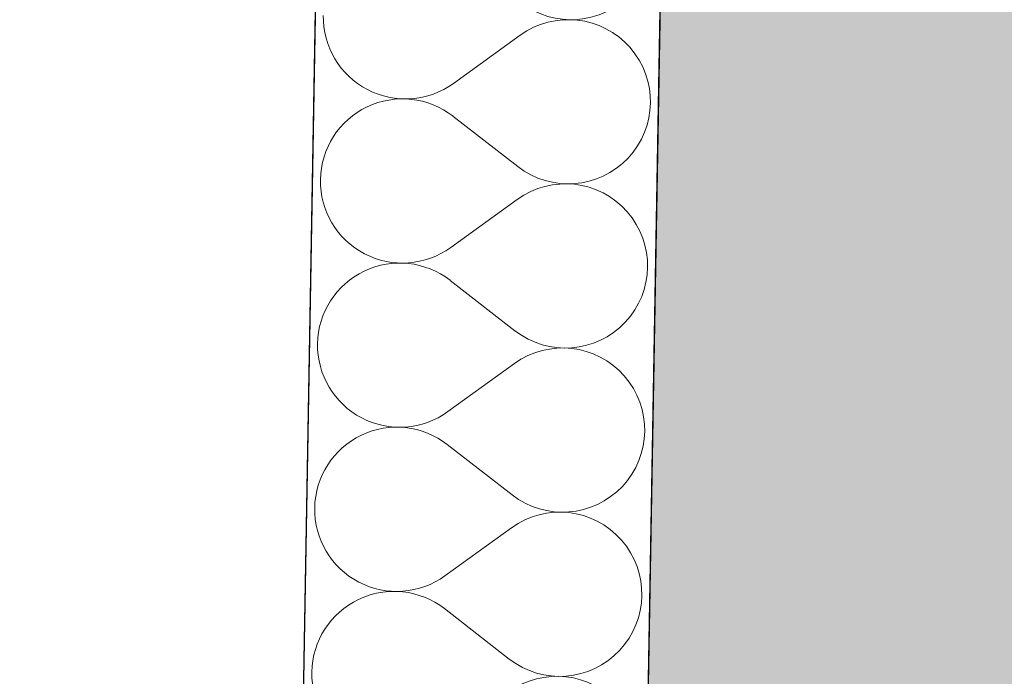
# Model space of a CAD drawing. Header units: millimetres. Extents: x -24674 to 2959, y -2716 to 20653.
# Tile 47 of 161: x -20642 to -20185, y 7900 to 8204. Entities that reach past the tile are written whole.
import ezdxf

# ---------------------------------------------------------------- set-up
doc = ezdxf.new("R2010")
doc.units = ezdxf.units.MM
doc.header["$MEASUREMENT"] = 0
doc.linetypes.add('Wipeout_Contour', pattern=[1000, 0, -1000])
for name, color, linetype in [('9._POHLED ZÁPADNÍ_1_Konstrukce - nosné', 7, 'Continuous'), ('9._POHLED ZÁPADNÍ_1_Nové_Konstrukce - nosné', 7, 'Continuous'), ('9._POHLED ZÁPADNÍ_1_Nové_Výplně – Řezové', 7, 'Continuous'), ('9._POHLED ZÁPADNÍ_1_Výplně – Řezové', 7, 'Continuous'), ('9._POHLED ZÁPADNÍ_1_VÝTAH VAR 1', 7, 'Continuous')]:
    doc.layers.add(name, color=color, linetype=linetype)

# ---------------------------------------------------------------- blocks, each defined once
blk = doc.blocks.new('*X4', base_point=(-27719.5, -6043.99))
at = {"layer": '9._POHLED ZÁPADNÍ_1_Nové_Výplně – Řezové', "color": 21, "linetype": 'Continuous', "lineweight": 20, "true_color": 0xffaaaa}
for p, q in [((-20501.17, 8206.24), (-20501.12, 8203.52)), ((-20501.12, 8203.52), (-20500.88, 8200.81)), ((-20500.88, 8200.81), (-20500.44, 8198.12)), ((-20402.82, 8201.07), (-20405.27, 8199.89)), ((-20400.29, 8202.07), (-20402.82, 8201.07)), ((-20397.69, 8202.88), (-20400.29, 8202.07)), ((-20395.04, 8203.51), (-20397.69, 8202.88)), ((-20392.36, 8203.95), (-20395.04, 8203.51)), ((-20389.65, 8204.2), (-20392.36, 8203.95)), ((-20386.93, 8204.25), (-20389.65, 8204.2)), ((-20384.21, 8204.1), (-20386.93, 8204.25)), ((-20381.51, 8203.77), (-20384.21, 8204.1)), ((-20378.85, 8203.24), (-20381.51, 8203.77)), ((-20376.22, 8202.52), (-20378.85, 8203.24)), ((-20373.65, 8201.62), (-20376.22, 8202.52)), ((-20371.16, 8200.54), (-20373.65, 8201.62)), ((-20368.75, 8199.28), (-20371.16, 8200.54)), ((-20500.44, 8198.12), (-20499.82, 8195.48)), ((-20409.89, 8197.03), (-20440.76, 8174.7)), ((-20407.63, 8198.54), (-20409.89, 8197.03)), ((-20405.27, 8199.89), (-20407.63, 8198.54)), ((-20366.43, 8197.85), (-20368.75, 8199.28)), ((-20364.22, 8196.26), (-20366.43, 8197.85)), ((-20362.13, 8194.52), (-20364.22, 8196.26)), ((-20499.82, 8195.48), (-20499, 8192.88)), ((-20499, 8192.88), (-20498.01, 8190.35)), ((-20360.18, 8192.63), (-20362.13, 8194.52)), ((-20358.36, 8190.61), (-20360.18, 8192.63)), ((-20498.01, 8190.35), (-20496.83, 8187.9)), ((-20496.83, 8187.9), (-20495.48, 8185.53)), ((-20356.69, 8188.46), (-20358.36, 8190.61)), ((-20355.17, 8186.2), (-20356.69, 8188.46)), ((-20495.48, 8185.53), (-20493.97, 8183.27)), ((-20493.97, 8183.27), (-20492.3, 8181.12)), ((-20353.83, 8183.84), (-20355.17, 8186.2)), ((-20352.65, 8181.38), (-20353.83, 8183.84)), ((-20492.3, 8181.12), (-20490.48, 8179.1)), ((-20490.48, 8179.1), (-20488.52, 8177.21)), ((-20351.65, 8178.85), (-20352.65, 8181.38)), ((-20350.84, 8176.26), (-20351.65, 8178.85)), ((-20488.52, 8177.21), (-20486.43, 8175.47)), ((-20486.43, 8175.47), (-20484.22, 8173.88)), ((-20484.22, 8173.88), (-20481.91, 8172.45)), ((-20445.38, 8171.84), (-20443.02, 8173.19)), ((-20443.02, 8173.19), (-20440.76, 8174.7)), ((-20350.21, 8173.61), (-20350.84, 8176.26)), ((-20349.77, 8170.92), (-20350.21, 8173.61)), ((-20481.91, 8172.45), (-20479.5, 8171.2)), ((-20479.5, 8171.2), (-20477, 8170.11)), ((-20477, 8170.11), (-20474.43, 8169.21)), ((-20474.43, 8169.21), (-20471.81, 8168.49)), ((-20471.81, 8168.49), (-20469.14, 8167.96)), ((-20455.61, 8168.22), (-20452.96, 8168.85)), ((-20452.96, 8168.85), (-20450.37, 8169.66)), ((-20450.37, 8169.66), (-20447.84, 8170.66)), ((-20447.84, 8170.66), (-20445.38, 8171.84)), ((-20349.53, 8168.21), (-20349.77, 8170.92)), ((-20479.62, 8164.33), (-20482.07, 8163.15)), ((-20477.08, 8165.32), (-20479.62, 8164.33)), ((-20474.49, 8166.13), (-20477.08, 8165.32)), ((-20471.84, 8166.76), (-20474.49, 8166.13)), ((-20469.15, 8167.2), (-20471.84, 8166.76)), ((-20466.44, 8167.44), (-20469.15, 8167.2)), ((-20469.14, 8167.96), (-20466.44, 8167.63)), ((-20466.44, 8167.63), (-20463.72, 8167.48)), ((-20463.72, 8167.48), (-20466.44, 8167.44)), ((-20463.72, 8167.48), (-20461, 8167.54)), ((-20461.01, 8167.34), (-20463.72, 8167.48)), ((-20458.31, 8167), (-20461.01, 8167.34)), ((-20461, 8167.54), (-20458.3, 8167.78)), ((-20455.64, 8166.47), (-20458.31, 8167)), ((-20458.3, 8167.78), (-20455.61, 8168.22)), ((-20453.02, 8165.75), (-20455.64, 8166.47)), ((-20450.45, 8164.84), (-20453.02, 8165.75)), ((-20447.96, 8163.75), (-20450.45, 8164.84)), ((-20445.55, 8162.49), (-20447.96, 8163.75)), ((-20349.63, 8162.78), (-20349.48, 8165.49)), ((-20349.48, 8165.49), (-20349.53, 8168.21)), ((-20486.7, 8160.29), (-20488.84, 8158.63)), ((-20484.43, 8161.81), (-20486.7, 8160.29)), ((-20482.07, 8163.15), (-20484.43, 8161.81)), ((-20443.23, 8161.06), (-20445.55, 8162.49)), ((-20441.03, 8159.47), (-20443.23, 8161.06)), ((-20410.96, 8136.08), (-20441.03, 8159.47)), ((-20350.49, 8157.41), (-20349.96, 8160.08)), ((-20349.96, 8160.08), (-20349.63, 8162.78)), ((-20492.76, 8154.85), (-20494.5, 8152.76)), ((-20490.87, 8156.81), (-20492.76, 8154.85)), ((-20488.84, 8158.63), (-20490.87, 8156.81)), ((-20352.12, 8152.22), (-20351.21, 8154.78)), ((-20351.21, 8154.78), (-20350.49, 8157.41)), ((-20496.09, 8150.55), (-20497.52, 8148.24)), ((-20494.5, 8152.76), (-20496.09, 8150.55)), ((-20353.2, 8149.72), (-20352.12, 8152.22)), ((-20498.78, 8145.83), (-20499.87, 8143.33)), ((-20497.52, 8148.24), (-20498.78, 8145.83)), ((-20355.89, 8145), (-20354.46, 8147.31)), ((-20354.46, 8147.31), (-20353.2, 8149.72)), ((-20499.87, 8143.33), (-20500.77, 8140.77)), ((-20359.23, 8140.7), (-20357.48, 8142.79)), ((-20357.48, 8142.79), (-20355.89, 8145)), ((-20501.49, 8138.14), (-20502.02, 8135.48)), ((-20500.77, 8140.77), (-20501.49, 8138.14)), ((-20365.29, 8135.26), (-20363.14, 8136.93)), ((-20363.14, 8136.93), (-20361.12, 8138.75)), ((-20361.12, 8138.75), (-20359.23, 8140.7)), ((-20502.36, 8132.78), (-20502.5, 8130.06)), ((-20502.02, 8135.48), (-20502.36, 8132.78)), ((-20410.96, 8136.08), (-20408.75, 8134.49)), ((-20408.75, 8134.49), (-20406.44, 8133.06)), ((-20406.44, 8133.06), (-20404.03, 8131.8)), ((-20404.03, 8131.8), (-20401.53, 8130.71)), ((-20372.37, 8131.23), (-20369.91, 8132.4)), ((-20369.91, 8132.4), (-20367.55, 8133.75)), ((-20367.55, 8133.75), (-20365.29, 8135.26)), ((-20502.5, 8130.06), (-20502.45, 8127.34)), ((-20502.45, 8127.34), (-20502.21, 8124.63)), ((-20401.53, 8130.71), (-20398.97, 8129.81)), ((-20396.37, 8127.33), (-20399.02, 8126.7)), ((-20398.97, 8129.81), (-20396.34, 8129.09)), ((-20393.69, 8127.77), (-20396.37, 8127.33)), ((-20396.34, 8129.09), (-20393.67, 8128.55)), ((-20390.98, 8128.02), (-20393.69, 8127.77)), ((-20393.67, 8128.55), (-20390.98, 8128.21)), ((-20390.98, 8128.21), (-20388.26, 8128.07)), ((-20388.26, 8128.07), (-20390.98, 8128.02)), ((-20388.26, 8128.07), (-20385.54, 8128.12)), ((-20385.54, 8127.93), (-20388.26, 8128.07)), ((-20385.54, 8128.12), (-20382.83, 8128.36)), ((-20382.84, 8127.59), (-20385.54, 8127.93)), ((-20380.17, 8127.06), (-20382.84, 8127.59)), ((-20382.83, 8128.36), (-20380.14, 8128.79)), ((-20380.14, 8128.79), (-20377.5, 8129.42)), ((-20377.5, 8129.42), (-20374.9, 8130.23)), ((-20374.9, 8130.23), (-20372.37, 8131.23)), ((-20502.21, 8124.63), (-20501.77, 8121.95)), ((-20406.6, 8123.71), (-20408.96, 8122.36)), ((-20404.15, 8124.89), (-20406.6, 8123.71)), ((-20401.62, 8125.89), (-20404.15, 8124.89)), ((-20399.02, 8126.7), (-20401.62, 8125.89)), ((-20377.55, 8126.34), (-20380.17, 8127.06)), ((-20374.98, 8125.44), (-20377.55, 8126.34)), ((-20372.49, 8124.36), (-20374.98, 8125.44)), ((-20370.08, 8123.1), (-20372.49, 8124.36)), ((-20367.76, 8121.67), (-20370.08, 8123.1)), ((-20501.77, 8121.95), (-20501.15, 8119.3)), ((-20501.15, 8119.3), (-20500.33, 8116.7)), ((-20411.22, 8120.85), (-20442.09, 8098.53)), ((-20408.96, 8122.36), (-20411.22, 8120.85)), ((-20365.55, 8120.08), (-20367.76, 8121.67)), ((-20363.46, 8118.34), (-20365.55, 8120.08)), ((-20361.5, 8116.45), (-20363.46, 8118.34)), ((-20500.33, 8116.7), (-20499.33, 8114.17)), ((-20499.33, 8114.17), (-20498.16, 8111.72)), ((-20359.68, 8114.43), (-20361.5, 8116.45)), ((-20358.01, 8112.28), (-20359.68, 8114.43)), ((-20498.16, 8111.72), (-20496.81, 8109.35)), ((-20496.81, 8109.35), (-20495.3, 8107.09)), ((-20356.5, 8110.02), (-20358.01, 8112.28)), ((-20355.15, 8107.66), (-20356.5, 8110.02)), ((-20495.3, 8107.09), (-20493.63, 8104.95)), ((-20493.63, 8104.95), (-20491.81, 8102.92)), ((-20353.98, 8105.2), (-20355.15, 8107.66)), ((-20352.98, 8102.67), (-20353.98, 8105.2)), ((-20491.81, 8102.92), (-20489.85, 8101.04)), ((-20489.85, 8101.04), (-20487.76, 8099.29)), ((-20352.17, 8100.08), (-20352.98, 8102.67)), ((-20351.54, 8097.43), (-20352.17, 8100.08)), ((-20487.76, 8099.29), (-20485.55, 8097.7)), ((-20485.55, 8097.7), (-20483.24, 8096.28)), ((-20483.24, 8096.28), (-20480.82, 8095.02)), ((-20449.17, 8094.49), (-20446.71, 8095.66)), ((-20446.71, 8095.66), (-20444.35, 8097.01)), ((-20444.35, 8097.01), (-20442.09, 8098.53)), ((-20351.1, 8094.74), (-20351.54, 8097.43)), ((-20480.82, 8095.02), (-20478.33, 8093.93)), ((-20478.33, 8093.93), (-20475.76, 8093.03)), ((-20475.76, 8093.03), (-20473.14, 8092.31)), ((-20470.48, 8091.02), (-20473.17, 8090.58)), ((-20473.14, 8092.31), (-20470.47, 8091.79)), ((-20467.77, 8091.26), (-20470.48, 8091.02)), ((-20470.47, 8091.79), (-20467.77, 8091.45)), ((-20467.77, 8091.45), (-20465.05, 8091.31)), ((-20465.05, 8091.31), (-20467.77, 8091.26)), ((-20465.05, 8091.31), (-20462.33, 8091.36)), ((-20462.34, 8091.16), (-20465.05, 8091.31)), ((-20459.64, 8090.82), (-20462.34, 8091.16)), ((-20462.33, 8091.36), (-20459.62, 8091.6)), ((-20456.97, 8090.29), (-20459.64, 8090.82)), ((-20459.62, 8091.6), (-20456.94, 8092.04)), ((-20456.94, 8092.04), (-20454.29, 8092.67)), ((-20454.29, 8092.67), (-20451.7, 8093.49)), ((-20451.7, 8093.49), (-20449.17, 8094.49)), ((-20350.86, 8092.03), (-20351.1, 8094.74)), ((-20350.81, 8089.31), (-20350.86, 8092.03)), ((-20483.4, 8086.97), (-20485.76, 8085.63)), ((-20480.94, 8088.15), (-20483.4, 8086.97)), ((-20478.41, 8089.14), (-20480.94, 8088.15)), ((-20475.82, 8089.96), (-20478.41, 8089.14)), ((-20473.17, 8090.58), (-20475.82, 8089.96)), ((-20454.35, 8089.57), (-20456.97, 8090.29)), ((-20451.78, 8088.66), (-20454.35, 8089.57)), ((-20449.29, 8087.58), (-20451.78, 8088.66)), ((-20446.88, 8086.31), (-20449.29, 8087.58)), ((-20444.56, 8084.88), (-20446.88, 8086.31)), ((-20351.29, 8083.9), (-20350.95, 8086.6)), ((-20350.95, 8086.6), (-20350.81, 8089.31)), ((-20490.17, 8082.45), (-20492.2, 8080.63)), ((-20488.02, 8084.12), (-20490.17, 8082.45)), ((-20485.76, 8085.63), (-20488.02, 8084.12)), ((-20442.36, 8083.29), (-20444.56, 8084.88)), ((-20412.28, 8059.91), (-20442.36, 8083.29)), ((-20351.82, 8081.23), (-20351.29, 8083.9)), ((-20494.09, 8078.67), (-20495.83, 8076.58)), ((-20492.2, 8080.63), (-20494.09, 8078.67)), ((-20353.44, 8076.04), (-20352.54, 8078.61)), ((-20352.54, 8078.61), (-20351.82, 8081.23)), ((-20497.42, 8074.38), (-20498.85, 8072.06)), ((-20495.83, 8076.58), (-20497.42, 8074.38)), ((-20355.79, 8071.13), (-20354.53, 8073.55)), ((-20354.53, 8073.55), (-20353.44, 8076.04)), ((-20500.11, 8069.65), (-20501.2, 8067.16)), ((-20498.85, 8072.06), (-20500.11, 8069.65)), ((-20358.81, 8066.61), (-20357.22, 8068.82)), ((-20357.22, 8068.82), (-20355.79, 8071.13)), ((-20502.1, 8064.59), (-20502.82, 8061.97)), ((-20501.2, 8067.16), (-20502.1, 8064.59)), ((-20362.44, 8062.57), (-20360.55, 8064.52)), ((-20360.55, 8064.52), (-20358.81, 8066.61)), ((-20503.35, 8059.3), (-20503.69, 8056.6)), ((-20502.82, 8061.97), (-20503.35, 8059.3)), ((-20412.28, 8059.91), (-20410.08, 8058.31)), ((-20368.88, 8057.57), (-20366.62, 8059.08)), ((-20366.62, 8059.08), (-20364.47, 8060.75)), ((-20364.47, 8060.75), (-20362.44, 8062.57)), ((-20503.69, 8056.6), (-20503.83, 8053.88)), ((-20410.08, 8058.31), (-20407.76, 8056.88)), ((-20407.76, 8056.88), (-20405.35, 8055.62)), ((-20405.35, 8055.62), (-20402.86, 8054.53)), ((-20402.86, 8054.53), (-20400.29, 8053.63)), ((-20376.23, 8054.05), (-20373.7, 8055.05)), ((-20373.7, 8055.05), (-20371.24, 8056.22)), ((-20371.24, 8056.22), (-20368.88, 8057.57)), ((-20503.83, 8053.88), (-20503.78, 8051.16)), ((-20503.78, 8051.16), (-20503.54, 8048.45)), ((-20402.94, 8049.71), (-20405.47, 8048.71)), ((-20400.35, 8050.53), (-20402.94, 8049.71)), ((-20397.7, 8051.15), (-20400.35, 8050.53)), ((-20400.29, 8053.63), (-20397.67, 8052.91)), ((-20395.02, 8051.59), (-20397.7, 8051.15)), ((-20397.67, 8052.91), (-20395, 8052.38)), ((-20392.31, 8051.84), (-20395.02, 8051.59)), ((-20395, 8052.38), (-20392.3, 8052.04)), ((-20389.59, 8051.89), (-20392.31, 8051.84)), ((-20392.3, 8052.04), (-20389.59, 8051.89)), ((-20389.59, 8051.89), (-20386.87, 8051.94)), ((-20386.87, 8051.75), (-20389.59, 8051.89)), ((-20386.87, 8051.94), (-20384.16, 8052.18)), ((-20384.17, 8051.41), (-20386.87, 8051.75)), ((-20381.5, 8050.88), (-20384.17, 8051.41)), ((-20384.16, 8052.18), (-20381.47, 8052.61)), ((-20378.88, 8050.16), (-20381.5, 8050.88)), ((-20381.47, 8052.61), (-20378.82, 8053.24)), ((-20376.31, 8049.26), (-20378.88, 8050.16)), ((-20378.82, 8053.24), (-20376.23, 8054.05)), ((-20503.54, 8048.45), (-20503.1, 8045.77)), ((-20503.1, 8045.77), (-20502.47, 8043.12)), ((-20410.29, 8046.18), (-20412.55, 8044.67)), ((-20407.93, 8047.53), (-20410.29, 8046.18)), ((-20405.47, 8048.71), (-20407.93, 8047.53)), ((-20373.82, 8048.18), (-20376.31, 8049.26)), ((-20371.4, 8046.92), (-20373.82, 8048.18)), ((-20369.09, 8045.49), (-20371.4, 8046.92)), ((-20366.88, 8043.9), (-20369.09, 8045.49)), ((-20502.47, 8043.12), (-20501.66, 8040.52)), ((-20501.66, 8040.52), (-20500.66, 8037.99)), ((-20412.55, 8044.67), (-20443.42, 8022.35)), ((-20364.79, 8042.16), (-20366.88, 8043.9)), ((-20362.83, 8040.27), (-20364.79, 8042.16)), ((-20500.66, 8037.99), (-20499.49, 8035.54)), ((-20361.01, 8038.25), (-20362.83, 8040.27)), ((-20359.34, 8036.1), (-20361.01, 8038.25)), ((-20357.83, 8033.84), (-20359.34, 8036.1)), ((-20499.49, 8035.54), (-20498.14, 8033.18)), ((-20498.14, 8033.18), (-20496.63, 8030.91)), ((-20356.48, 8031.48), (-20357.83, 8033.84)), ((-20355.31, 8029.02), (-20356.48, 8031.48)), ((-20496.63, 8030.91), (-20494.96, 8028.77)), ((-20494.96, 8028.77), (-20493.14, 8026.74)), ((-20493.14, 8026.74), (-20491.18, 8024.86)), ((-20354.31, 8026.49), (-20355.31, 8029.02)), ((-20491.18, 8024.86), (-20489.09, 8023.11)), ((-20489.09, 8023.11), (-20486.88, 8021.52)), ((-20445.68, 8020.83), (-20443.42, 8022.35)), ((-20353.49, 8023.9), (-20354.31, 8026.49)), ((-20352.87, 8021.25), (-20353.49, 8023.9)), ((-20486.88, 8021.52), (-20484.56, 8020.1)), ((-20484.56, 8020.1), (-20482.15, 8018.84)), ((-20482.15, 8018.84), (-20479.66, 8017.75)), ((-20479.66, 8017.75), (-20477.09, 8016.85)), ((-20453.02, 8017.31), (-20450.49, 8018.31)), ((-20450.49, 8018.31), (-20448.04, 8019.48)), ((-20448.04, 8019.48), (-20445.68, 8020.83)), ((-20352.43, 8018.57), (-20352.87, 8021.25)), ((-20352.19, 8015.86), (-20352.43, 8018.57)), ((-20477.14, 8013.78), (-20479.74, 8012.96)), ((-20474.5, 8014.4), (-20477.14, 8013.78)), ((-20477.09, 8016.85), (-20474.47, 8016.13)), ((-20471.81, 8014.84), (-20474.5, 8014.4)), ((-20474.47, 8016.13), (-20471.8, 8015.61)), ((-20469.1, 8015.08), (-20471.81, 8014.84)), ((-20471.8, 8015.61), (-20469.1, 8015.27)), ((-20469.1, 8015.27), (-20466.38, 8015.13)), ((-20466.38, 8015.13), (-20469.1, 8015.08)), ((-20466.38, 8015.13), (-20463.66, 8015.18)), ((-20463.66, 8014.98), (-20466.38, 8015.13)), ((-20463.66, 8015.18), (-20460.95, 8015.42)), ((-20460.97, 8014.64), (-20463.66, 8014.98)), ((-20458.3, 8014.11), (-20460.97, 8014.64)), ((-20460.95, 8015.42), (-20458.27, 8015.86)), ((-20455.67, 8013.39), (-20458.3, 8014.11)), ((-20458.27, 8015.86), (-20455.62, 8016.49)), ((-20453.11, 8012.48), (-20455.67, 8013.39)), ((-20455.62, 8016.49), (-20453.02, 8017.31)), ((-20352.28, 8010.42), (-20352.14, 8013.14)), ((-20352.14, 8013.14), (-20352.19, 8015.86)), ((-20487.09, 8009.45), (-20489.35, 8007.94)), ((-20484.73, 8010.79), (-20487.09, 8009.45)), ((-20482.27, 8011.97), (-20484.73, 8010.79)), ((-20479.74, 8012.96), (-20482.27, 8011.97)), ((-20450.61, 8011.4), (-20453.11, 8012.48)), ((-20448.2, 8010.13), (-20450.61, 8011.4)), ((-20445.89, 8008.7), (-20448.2, 8010.13)), ((-20443.68, 8007.11), (-20445.89, 8008.7)), ((-20352.62, 8007.72), (-20352.28, 8010.42)), ((-20493.52, 8004.45), (-20495.41, 8002.49)), ((-20491.5, 8006.27), (-20493.52, 8004.45)), ((-20489.35, 8007.94), (-20491.5, 8006.27)), ((-20413.61, 7983.73), (-20443.68, 8007.11)), ((-20353.87, 8002.43), (-20353.15, 8005.05)), ((-20353.15, 8005.05), (-20352.62, 8007.72)), ((-20497.16, 8000.4), (-20498.75, 7998.2)), ((-20495.41, 8002.49), (-20497.16, 8000.4)), ((-20355.86, 7997.37), (-20354.77, 7999.86)), ((-20354.77, 7999.86), (-20353.87, 8002.43)), ((-20500.18, 7995.88), (-20501.44, 7993.47)), ((-20498.75, 7998.2), (-20500.18, 7995.88)), ((-20358.55, 7992.64), (-20357.12, 7994.96)), ((-20357.12, 7994.96), (-20355.86, 7997.37)), ((-20502.52, 7990.98), (-20503.43, 7988.41)), ((-20501.44, 7993.47), (-20502.52, 7990.98)), ((-20361.88, 7988.35), (-20360.14, 7990.43)), ((-20360.14, 7990.43), (-20358.55, 7992.64)), ((-20504.15, 7985.79), (-20504.68, 7983.12)), ((-20503.43, 7988.41), (-20504.15, 7985.79)), ((-20365.8, 7984.57), (-20363.77, 7986.39)), ((-20363.77, 7986.39), (-20361.88, 7988.35)), ((-20504.68, 7983.12), (-20505.01, 7980.42)), ((-20413.61, 7983.73), (-20411.41, 7982.13)), ((-20411.41, 7982.13), (-20409.09, 7980.7)), ((-20372.57, 7980.04), (-20370.21, 7981.39)), ((-20370.21, 7981.39), (-20367.94, 7982.9)), ((-20367.94, 7982.9), (-20365.8, 7984.57)), ((-20505.01, 7980.42), (-20505.16, 7977.7)), ((-20505.16, 7977.7), (-20505.11, 7974.98)), ((-20409.09, 7980.7), (-20406.68, 7979.44)), ((-20406.68, 7979.44), (-20404.19, 7978.35)), ((-20404.19, 7978.35), (-20401.62, 7977.45)), ((-20401.62, 7977.45), (-20399, 7976.73)), ((-20399, 7976.73), (-20396.33, 7976.2)), ((-20382.8, 7976.44), (-20380.15, 7977.06)), ((-20380.15, 7977.06), (-20377.56, 7977.87)), ((-20377.56, 7977.87), (-20375.02, 7978.87)), ((-20375.02, 7978.87), (-20372.57, 7980.04)), ((-20505.11, 7974.98), (-20504.87, 7972.27)), ((-20504.87, 7972.27), (-20504.43, 7969.59)), ((-20406.8, 7972.53), (-20409.25, 7971.35)), ((-20404.27, 7973.53), (-20406.8, 7972.53)), ((-20401.68, 7974.35), (-20404.27, 7973.53)), ((-20399.03, 7974.98), (-20401.68, 7974.35)), ((-20396.34, 7975.41), (-20399.03, 7974.98)), ((-20393.63, 7975.66), (-20396.34, 7975.41)), ((-20396.33, 7976.2), (-20393.63, 7975.86)), ((-20393.63, 7975.86), (-20390.91, 7975.71)), ((-20390.91, 7975.71), (-20393.63, 7975.66)), ((-20390.91, 7975.71), (-20388.19, 7975.76)), ((-20388.2, 7975.57), (-20390.91, 7975.71)), ((-20385.5, 7975.23), (-20388.2, 7975.57)), ((-20388.19, 7975.76), (-20385.49, 7976)), ((-20382.83, 7974.7), (-20385.5, 7975.23)), ((-20385.49, 7976), (-20382.8, 7976.44)), ((-20380.21, 7973.99), (-20382.83, 7974.7)), ((-20377.64, 7973.08), (-20380.21, 7973.99)), ((-20375.14, 7972), (-20377.64, 7973.08)), ((-20372.73, 7970.74), (-20375.14, 7972)), ((-20504.43, 7969.59), (-20503.8, 7966.94)), ((-20413.88, 7968.49), (-20444.75, 7946.17)), ((-20411.62, 7970), (-20413.88, 7968.49)), ((-20409.25, 7971.35), (-20411.62, 7970)), ((-20370.42, 7969.31), (-20372.73, 7970.74)), ((-20368.21, 7967.72), (-20370.42, 7969.31)), ((-20366.12, 7965.98), (-20368.21, 7967.72)), ((-20503.8, 7966.94), (-20502.99, 7964.34)), ((-20502.99, 7964.34), (-20501.99, 7961.81)), ((-20364.16, 7964.09), (-20366.12, 7965.98)), ((-20362.34, 7962.07), (-20364.16, 7964.09)), ((-20501.99, 7961.81), (-20500.81, 7959.36)), ((-20500.81, 7959.36), (-20499.47, 7957)), ((-20360.67, 7959.92), (-20362.34, 7962.07)), ((-20359.16, 7957.66), (-20360.67, 7959.92)), ((-20499.47, 7957), (-20497.95, 7954.74)), ((-20497.95, 7954.74), (-20496.28, 7952.59)), ((-20357.81, 7955.3), (-20359.16, 7957.66)), ((-20356.63, 7952.85), (-20357.81, 7955.3)), ((-20496.28, 7952.59), (-20494.46, 7950.57)), ((-20494.46, 7950.57), (-20492.5, 7948.68)), ((-20355.64, 7950.31), (-20356.63, 7952.85)), ((-20354.82, 7947.72), (-20355.64, 7950.31)), ((-20492.5, 7948.68), (-20490.42, 7946.94)), ((-20490.42, 7946.94), (-20488.21, 7945.35)), ((-20488.21, 7945.35), (-20485.89, 7943.92)), ((-20449.37, 7943.3), (-20447.01, 7944.65)), ((-20447.01, 7944.65), (-20444.75, 7946.17)), ((-20354.2, 7945.07), (-20354.82, 7947.72)), ((-20353.76, 7942.39), (-20354.2, 7945.07)), ((-20485.89, 7943.92), (-20483.48, 7942.66)), ((-20483.48, 7942.66), (-20480.98, 7941.58)), ((-20480.98, 7941.58), (-20478.42, 7940.67)), ((-20478.42, 7940.67), (-20475.79, 7939.96)), ((-20475.79, 7939.96), (-20473.13, 7939.43)), ((-20459.59, 7939.68), (-20456.95, 7940.31)), ((-20456.95, 7940.31), (-20454.35, 7941.13)), ((-20454.35, 7941.13), (-20451.82, 7942.13)), ((-20451.82, 7942.13), (-20449.37, 7943.3)), ((-20353.51, 7939.68), (-20353.76, 7942.39)), ((-20483.6, 7935.79), (-20486.05, 7934.62)), ((-20481.07, 7936.79), (-20483.6, 7935.79)), ((-20478.47, 7937.6), (-20481.07, 7936.79)), ((-20475.82, 7938.22), (-20478.47, 7937.6)), ((-20473.14, 7938.66), (-20475.82, 7938.22)), ((-20470.43, 7938.9), (-20473.14, 7938.66)), ((-20473.13, 7939.43), (-20470.43, 7939.09)), ((-20470.43, 7939.09), (-20467.71, 7938.95)), ((-20467.71, 7938.95), (-20470.43, 7938.9)), ((-20467.71, 7938.95), (-20464.99, 7939)), ((-20464.99, 7938.8), (-20467.71, 7938.95)), ((-20464.99, 7939), (-20462.28, 7939.25)), ((-20462.29, 7938.46), (-20464.99, 7938.8)), ((-20459.63, 7937.93), (-20462.29, 7938.46)), ((-20462.28, 7939.25), (-20459.59, 7939.68)), ((-20457, 7937.21), (-20459.63, 7937.93)), ((-20454.44, 7936.3), (-20457, 7937.21)), ((-20451.94, 7935.22), (-20454.44, 7936.3)), ((-20353.61, 7934.24), (-20353.47, 7936.96)), ((-20353.47, 7936.96), (-20353.51, 7939.68)), ((-20490.68, 7931.76), (-20492.83, 7930.09)), ((-20488.42, 7933.27), (-20490.68, 7931.76)), ((-20486.05, 7934.62), (-20488.42, 7933.27)), ((-20449.53, 7933.96), (-20451.94, 7935.22)), ((-20447.22, 7932.52), (-20449.53, 7933.96)), ((-20445.01, 7930.93), (-20447.22, 7932.52)), ((-20414.94, 7907.55), (-20445.01, 7930.93)), ((-20354.48, 7928.87), (-20353.95, 7931.54)), ((-20353.95, 7931.54), (-20353.61, 7934.24)), ((-20496.74, 7926.31), (-20498.49, 7924.22)), ((-20494.85, 7928.27), (-20496.74, 7926.31)), ((-20492.83, 7930.09), (-20494.85, 7928.27)), ((-20355.2, 7926.25), (-20354.48, 7928.87)), ((-20500.08, 7922.02), (-20501.51, 7919.7)), ((-20498.49, 7924.22), (-20500.08, 7922.02)), ((-20357.19, 7921.19), (-20356.1, 7923.68)), ((-20356.1, 7923.68), (-20355.2, 7926.25)), ((-20502.77, 7917.29), (-20503.85, 7914.8)), ((-20501.51, 7919.7), (-20502.77, 7917.29)), ((-20359.88, 7916.46), (-20358.45, 7918.78)), ((-20358.45, 7918.78), (-20357.19, 7921.19)), ((-20503.85, 7914.8), (-20504.76, 7912.23)), ((-20363.21, 7912.17), (-20361.47, 7914.25)), ((-20361.47, 7914.25), (-20359.88, 7916.46)), ((-20505.47, 7909.61), (-20506, 7906.94)), ((-20504.76, 7912.23), (-20505.47, 7909.61)), ((-20369.27, 7906.72), (-20367.12, 7908.39)), ((-20367.12, 7908.39), (-20365.1, 7910.21)), ((-20365.1, 7910.21), (-20363.21, 7912.17)), ((-20506.34, 7904.24), (-20506.49, 7901.52)), ((-20506, 7906.94), (-20506.34, 7904.24)), ((-20414.94, 7907.55), (-20412.73, 7905.96)), ((-20412.73, 7905.96), (-20410.42, 7904.52)), ((-20410.42, 7904.52), (-20408.01, 7903.26)), ((-20376.35, 7902.69), (-20373.9, 7903.86)), ((-20373.9, 7903.86), (-20371.53, 7905.21)), ((-20371.53, 7905.21), (-20369.27, 7906.72)), ((-20506.49, 7901.52), (-20506.44, 7898.8)), ((-20408.01, 7903.26), (-20405.52, 7902.18)), ((-20405.52, 7902.18), (-20402.95, 7901.27)), ((-20402.95, 7901.27), (-20400.33, 7900.55)), ((-20400.33, 7900.55), (-20397.66, 7900.02)), ((-20397.66, 7900.02), (-20394.96, 7899.68)), ((-20394.96, 7899.68), (-20392.24, 7899.53)), ((-20392.24, 7899.53), (-20389.52, 7899.58)), ((-20389.52, 7899.58), (-20386.81, 7899.82)), ((-20386.81, 7899.82), (-20384.13, 7900.26)), ((-20384.13, 7900.26), (-20381.48, 7900.88)), ((-20381.48, 7900.88), (-20378.88, 7901.69)), ((-20378.88, 7901.69), (-20376.35, 7902.69))]:
    blk.add_line(p, q, dxfattribs=at)
blk = doc.blocks.new('*X18', base_point=(-27719.5, -6043.99))
at = {"layer": '9._POHLED ZÁPADNÍ_1_Nové_Výplně – Řezové', "color": 21, "linetype": 'Continuous', "lineweight": 20, "true_color": 0xffaaaa}
for p, q in [((-20409.89, 8197.03), (-20440.76, 8174.7)), ((-20410.96, 8136.08), (-20441.03, 8159.47)), ((-20411.22, 8120.85), (-20442.09, 8098.53)), ((-20412.28, 8059.91), (-20442.36, 8083.29)), ((-20412.55, 8044.67), (-20443.42, 8022.35)), ((-20413.61, 7983.73), (-20443.68, 8007.11)), ((-20413.88, 7968.49), (-20444.75, 7946.17)), ((-20414.94, 7907.55), (-20445.01, 7930.93))]:
    blk.add_line(p, q, dxfattribs=at)
for centre, start, end in [((-20386.24, 8242.34), 232.1313, 125.8711), ((-20463.08, 8205.57), 179.0012, 305.8711), ((-20387.57, 8166.16), 232.1313, 125.8711), ((-20464.41, 8129.4), 52.1313, 179.0012), ((-20464.41, 8129.4), 179.0012, 305.8711), ((-20388.9, 8089.98), 232.1313, 125.8711), ((-20465.74, 8053.22), 52.1313, 179.0012), ((-20465.74, 8053.22), 179.0012, 305.8711), ((-20390.23, 8013.8), 232.1313, 125.8711), ((-20467.07, 7977.04), 52.1313, 179.0012), ((-20467.07, 7977.04), 179.0012, 305.8711), ((-20391.55, 7937.62), 232.1313, 125.8711), ((-20468.4, 7900.86), 52.1313, 179.0012), ((-20468.4, 7900.86), 179.0012, 305.8711), ((-20392.88, 7861.44), 232.1313, 125.8711)]:
    blk.add_arc(centre, 38.1, start, end, dxfattribs=at)

msp = doc.modelspace()

# ---------------------------------------------------------------- wipeouts: each hides what was drawn before it
at = {"color": 254, "linetype": 'Wipeout_Contour', "lineweight": 0, "ltscale": 108323.765576}
msp.add_wipeout([(-20470.48, 10185.48), (-20571.1, 4413.92), (-20421.12, 4411.3), (-20411.13, 4411.13), (-20313.53, 10008.83)], dxfattribs=at).dxf.layer = '9._POHLED ZÁPADNÍ_1_Nové_Výplně – Řezové'

# ---------------------------------------------------------------- next in the draw order: hatches: boundary and pattern name
at = {"layer": '9._POHLED ZÁPADNÍ_1_Výplně – Řezové', "linetype": 'Continuous', "lineweight": 13}
msp.add_hatch(color=254, dxfattribs=at).paths.add_polyline_path([(-20313.37, 10013.89), (-20411.95, 4415.68), (-20112, 4410.4), (-20020.94, 9581.29)])

# ---------------------------------------------------------------- next in the draw order: linework, layer by layer
at = {"layer": '9._POHLED ZÁPADNÍ_1_Konstrukce - nosné', "color": 7, "linetype": 'Continuous', "lineweight": 50, "flags": 128}
msp.add_lwpolyline([(-20313.37, 10013.89), (-20411.95, 4415.68)], dxfattribs=at)
at = {"layer": '9._POHLED ZÁPADNÍ_1_Nové_Konstrukce - nosné', "color": 1, "linetype": 'Continuous', "lineweight": 25, "flags": 128}
for points in [[(-20470.48, 10185.48), (-20571.1, 4413.92)], [(-20411.13, 4411.13), (-20313.53, 10008.83)]]:
    msp.add_lwpolyline(points, dxfattribs=at)

# ---------------------------------------------------------------- next in the draw order: block references
at = {"layer": '9._POHLED ZÁPADNÍ_1_VÝTAH VAR 1', "color": 9, "linetype": 'Continuous', "lineweight": 13}
msp.add_blockref('*X4', (-27719.5, -6043.99), dxfattribs=at)

# ---------------------------------------------------------------- next in the draw order: wipeouts: each hides what was drawn before it
at = {"color": 254, "linetype": 'Wipeout_Contour', "lineweight": 0, "ltscale": 274303.920399}
msp.add_wipeout([(-20641.96, 349.65), (-20481.93, 349.73), (-20428.28, 3427.35), (-20533.92, 3427.35), (-20533.92, 3677.35), (-20423.92, 3677.35), (-20313.53, 10008.83), (-20473.28, 10024.95), (-20580.69, 3864), (-20570.98, 4415.68), (-20411.95, 4415.68), (-20421.63, 3865.76), (-20580.69, 3864)], dxfattribs=at).dxf.layer = '9._POHLED ZÁPADNÍ_1_Nové_Výplně – Řezové'

# ---------------------------------------------------------------- next in the draw order: linework, layer by layer
at = {"layer": '9._POHLED ZÁPADNÍ_1_Nové_Konstrukce - nosné', "color": 1, "linetype": 'Continuous', "lineweight": 25, "flags": 128}
for points in [[(-20470.48, 10185.48), (-20641.96, 349.65)], [(-20423.92, 3677.35), (-20313.53, 10008.83)]]:
    msp.add_lwpolyline(points, dxfattribs=at)

# ---------------------------------------------------------------- next in the draw order: block references
at = {"layer": '9._POHLED ZÁPADNÍ_1_VÝTAH VAR 1', "color": 9, "linetype": 'Continuous', "lineweight": 13}
msp.add_blockref('*X18', (-27719.5, -6043.99), dxfattribs=at)

doc.saveas('drawing.dxf')
